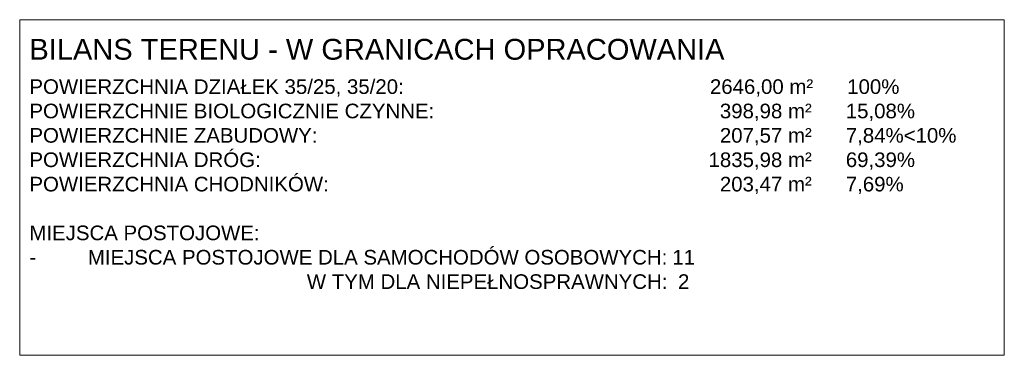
# Model space of a CAD drawing. Header units: metres. Extents: x 964 to 7125, y -212 to 9570.
# Tile 129 of 185: x 2054 to 2140, y 469 to 498. Entities that reach past the tile are written whole.
import ezdxf

# ---------------------------------------------------------------- set-up
doc = ezdxf.new("R2010")
doc.units = ezdxf.units.M
doc.layers.add('AGP1_40_layout_tabelka', color=7, linetype='Continuous', lineweight=9)
doc.layers.add('AGP1_OPISY', color=7, linetype='Continuous', lineweight=13)
doc.styles.add('ARIAL', font='arial.ttf')

msp = doc.modelspace()

# ---------------------------------------------------------------- linework, layer by layer
at = {"layer": 'AGP1_40_layout_tabelka'}
msp.add_lwpolyline([(2053.875, 498.111), (2140.297, 498.111), (2140.297, 468.676), (2053.875, 468.676)], close=True, dxfattribs=at)

# ---------------------------------------------------------------- texts
at = {"layer": 'AGP1_OPISY', "linetype": 'Continuous', "lineweight": 40, "width": 90.25573, "attachment_point": 1, "style": 'ARIAL'}
for s, insert, char_height in [('BILANS TERENU - W GRANICACH OPRACOWANIA', (2054.728, 496.427), 1.824), ('POWIERZCHNIA DZIAŁEK 35/25, 35/20:             {\\C256;\\c0;                                         2646,00 m²      100%\\PPOWIERZCHNIE BIOLOGICZNIE CZYNNE:^I^I^I                             398,98 m²      15,08% \\PPOWIERZCHNIE ZABUDOWY:^I^I^I^I^I                             207,57 m²      7,84%<10% \\PPOWIERZCHNIA DRÓG:^I^I^I^I^I^I                           1835,98 m²      69,39%\\PPOWIERZCHNIA CHODNIKÓW:^I^I^I^I                             203,47 m²      7,69%\\P\\PMIEJSCA POSTOJOWE:                                 \\P-^IMIEJSCA POSTOJOWE DLA SAMOCHODÓW OSOBOWYCH:^I11    }\\P^I^I^I                  W TYM DLA NIEPEŁNOSPRAWNYCH:^I 2\\P\\P\\P^I^I^I^I\\P                                    ', (2054.728, 492.883), 1.2825)]:
    msp.add_mtext(s, dxfattribs=dict(at, insert=insert, char_height=char_height))

doc.saveas('drawing.dxf')
